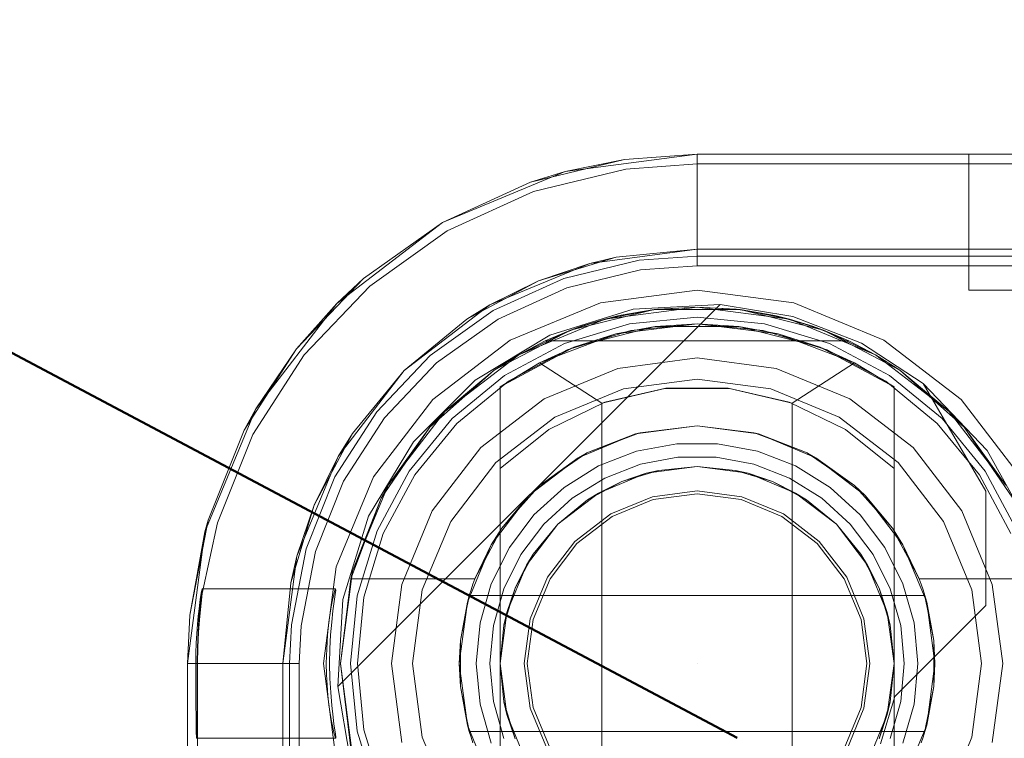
# Model space of a CAD drawing. Extents: x -620 to 300, y 62 to 1112.
# Tile 82 of 235: x -158.104 to -157.814, y 270.64 to 270.852. Entities that reach past the tile are written whole.
import ezdxf

# ---------------------------------------------------------------- set-up
doc = ezdxf.new("R2010")
doc.units = 0
doc.layers.get('0').update_dxf_attribs({"lineweight": 13})
doc.layers.add('ConnectionPoints', color=7, linetype='Continuous', lineweight=50)

# ---------------------------------------------------------------- blocks, each defined once
blk = doc.blocks.new('AutoCAD-Punkt-A06CPVIKL0')
at = {"color": 0, "lineweight": -2}
blk.add_line((-157.90474, 270.6621), (-157.90474, 270.6621), dxfattribs=at)
blk = doc.blocks.new('Blockreferenz-A06CPVISL0')
at = {"color": 251, "linetype": 'ByBlock', "lineweight": -2, "ltscale": 0.13, "true_color": 0x636363}
for p, q in [((-157.90474, 270.8121), (-157.94357, 270.80699)), ((-157.90474, 270.80922), (-157.90474, 270.8121)), ((-155.60474, 270.8121), (-157.90474, 270.8121)), ((-157.92568, 270.80773), (-157.90474, 270.80922)), ((-157.90474, 270.80871), (-157.90474, 270.80922)), ((-155.60474, 270.80922), (-157.90474, 270.80922)), ((-157.90474, 270.8072), (-157.90474, 270.80871)), ((-157.94357, 270.80699), (-157.97974, 270.79201)), ((-157.95286, 270.80113), (-157.92568, 270.80773)), ((-157.90474, 270.80473), (-157.90474, 270.8072)), ((-157.90474, 270.80139), (-157.90474, 270.80473)), ((-157.9783, 270.78951), (-157.95286, 270.80113)), ((-157.90474, 270.7973), (-157.90474, 270.80139)), ((-157.90474, 270.7926), (-157.90474, 270.7973)), ((-157.97974, 270.79201), (-158.01081, 270.76817)), ((-157.90474, 270.78743), (-157.90474, 270.7926)), ((-158.00108, 270.77329), (-157.9783, 270.78951)), ((-157.90474, 270.78199), (-157.90474, 270.78743)), ((-157.90474, 270.77922), (-157.90474, 270.78199)), ((-157.92141, 270.77803), (-157.90474, 270.77922)), ((-157.90474, 270.77922), (-155.60474, 270.77922)), ((-157.94305, 270.77278), (-157.92141, 270.77803)), ((-158.02039, 270.75305), (-158.00108, 270.77329)), ((-157.9633, 270.76353), (-157.94305, 270.77278)), ((-157.90474, 270.7721), (-157.93321, 270.76836)), ((-157.87627, 270.76836), (-157.90474, 270.7721)), ((-158.01081, 270.76817), (-158.03465, 270.7371)), ((-158.01053, 270.65532), (-157.89796, 270.76789)), ((-158.01053, 270.65532), (-157.89796, 270.76789)), ((-157.93321, 270.76836), (-157.95974, 270.75737)), ((-157.92358, 270.76642), (-157.89796, 270.76789)), ((-157.89796, 270.76789), (-157.87655, 270.76429)), ((-157.89796, 270.76789), (-157.89796, 270.76789)), ((-157.89796, 270.76789), (-157.87655, 270.76429)), ((-157.84974, 270.75737), (-157.87627, 270.76836)), ((-157.94809, 270.75883), (-157.92358, 270.76642)), ((-157.98144, 270.75062), (-157.9633, 270.76353)), ((-157.87655, 270.76429), (-157.85634, 270.75641)), ((-157.87655, 270.76429), (-157.85634, 270.75641)), ((-157.97007, 270.74558), (-157.94809, 270.75883)), ((-157.95974, 270.75737), (-157.98252, 270.73989)), ((-157.85634, 270.75641), (-157.83814, 270.74457)), ((-157.85634, 270.75641), (-157.83814, 270.74457)), ((-157.82696, 270.73989), (-157.84974, 270.75737)), ((-158.03551, 270.72952), (-158.02039, 270.75305)), ((-157.9968, 270.7345), (-157.98144, 270.75062)), ((-157.98822, 270.72743), (-157.97007, 270.74558)), ((-157.81931, 270.72485), (-157.83814, 270.74457)), ((-157.83814, 270.74457), (-157.81975, 270.7129)), ((-157.83814, 270.74457), (-157.81975, 270.7129)), ((-157.83814, 270.74457), (-157.83814, 270.74457)), ((-157.98252, 270.73989), (-158.00001, 270.7171)), ((-157.80948, 270.7171), (-157.82696, 270.73989)), ((-158.03465, 270.7371), (-158.04963, 270.70093)), ((-158.00884, 270.71577), (-157.9968, 270.7345)), ((-158.0459, 270.70355), (-158.03551, 270.72952)), ((-158.00147, 270.70546), (-157.98822, 270.72743)), ((-157.80613, 270.70098), (-157.81931, 270.72485)), ((-158.01712, 270.6951), (-158.00884, 270.71577)), ((-158.00001, 270.7171), (-158.01099, 270.69057)), ((-157.81975, 270.7129), (-157.81975, 270.67922)), ((-157.81975, 270.7129), (-157.81975, 270.67922)), ((-157.81975, 270.7129), (-157.81975, 270.7129)), ((-158.00906, 270.68094), (-158.00147, 270.70546)), ((-158.04963, 270.70093), (-158.05474, 270.6621)), ((-158.05041, 270.68274), (-158.0459, 270.70355)), ((-158.02133, 270.67324), (-158.01712, 270.6951)), ((-158.01099, 270.69057), (-158.01474, 270.6621)), ((-158.05072, 270.68288), (-158.05058, 270.68367)), ((-158.05051, 270.6836), (-158.0506, 270.68277)), ((-158.05058, 270.68367), (-158.05049, 270.68406)), ((-158.05047, 270.68404), (-158.05051, 270.6836)), ((-158.01116, 270.6841), (-158.05049, 270.68406)), ((-158.05049, 270.68406), (-158.05047, 270.68404)), ((-158.01169, 270.68242), (-158.01135, 270.68367)), ((-158.01135, 270.68367), (-158.01116, 270.6841)), ((-158.0113, 270.68244), (-158.01115, 270.68369)), ((-158.01115, 270.68369), (-158.01116, 270.6841)), ((-158.05113, 270.68014), (-158.05091, 270.68169)), ((-158.05075, 270.68154), (-158.05093, 270.67995)), ((-158.05091, 270.68169), (-158.05072, 270.68288)), ((-158.05078, 270.67993), (-158.05041, 270.68274)), ((-158.0506, 270.68277), (-158.05075, 270.68154)), ((-158.01264, 270.67766), (-158.01214, 270.68038)), ((-158.01214, 270.68038), (-158.01169, 270.68242)), ((-158.01194, 270.67767), (-158.01158, 270.6804)), ((-158.01158, 270.6804), (-158.0113, 270.68244)), ((-158.01053, 270.65532), (-158.00906, 270.68094)), ((-158.05161, 270.67604), (-158.05137, 270.67825)), ((-158.05137, 270.67825), (-158.05113, 270.68014)), ((-158.05093, 270.67995), (-158.05131, 270.67611)), ((-158.05119, 270.67609), (-158.05078, 270.67993)), ((-158.01313, 270.67434), (-158.01264, 270.67766)), ((-158.01231, 270.67433), (-158.01194, 270.67767)), ((-157.81975, 270.67922), (-157.84654, 270.65242)), ((-157.81975, 270.67922), (-157.84654, 270.65242)), ((-157.81975, 270.67922), (-157.81975, 270.67922)), ((-158.05184, 270.67359), (-158.05161, 270.67604)), ((-158.05157, 270.67134), (-158.05119, 270.67609)), ((-158.05131, 270.67611), (-158.05153, 270.67329)), ((-158.05204, 270.67092), (-158.05184, 270.67359)), ((-158.05153, 270.67329), (-158.05166, 270.67135)), ((-158.02186, 270.6621), (-158.02133, 270.67324)), ((-158.01353, 270.67054), (-158.01313, 270.67434)), ((-158.01263, 270.67053), (-158.01231, 270.67433)), ((-158.05219, 270.66809), (-158.05204, 270.67092)), ((-158.05166, 270.67135), (-158.05186, 270.66684)), ((-158.05178, 270.66684), (-158.05157, 270.67134)), ((-158.0138, 270.66642), (-158.01353, 270.67054)), ((-158.01284, 270.6664), (-158.01263, 270.67053)), ((-158.05228, 270.66513), (-158.05219, 270.66809)), ((-158.05186, 270.66684), (-158.05193, 270.6621)), ((-158.05186, 270.6621), (-158.05178, 270.66684)), ((-158.0139, 270.66211), (-158.0138, 270.66642)), ((-158.01292, 270.6621), (-158.01284, 270.6664)), ((-158.05232, 270.6621), (-158.05228, 270.66513)), ((-158.05474, 270.6621), (-158.05232, 270.6621)), ((-158.05474, 270.6621), (-158.05474, 267.3621)), ((-158.05232, 270.6621), (-158.05231, 270.65781)), ((-158.05193, 270.6621), (-158.05194, 270.65781)), ((-158.05193, 270.6621), (-158.05186, 270.6621)), ((-158.05186, 270.6621), (-158.05135, 270.6621)), ((-158.05186, 270.6621), (-158.05186, 270.65781)), ((-158.05135, 270.6621), (-158.04984, 270.6621)), ((-158.04984, 270.6621), (-158.04737, 270.6621)), ((-158.04737, 270.6621), (-158.04403, 270.6621)), ((-158.04403, 270.6621), (-158.03994, 270.6621)), ((-158.03994, 270.6621), (-158.03523, 270.6621)), ((-158.03523, 270.6621), (-158.03007, 270.6621)), ((-158.03007, 270.6621), (-158.02463, 270.6621)), ((-158.02463, 270.6621), (-158.02186, 270.6621)), ((-158.02186, 270.6621), (-158.02186, 267.3621)), ((-158.01474, 270.6621), (-158.01099, 270.63363)), ((-158.01384, 270.65888), (-158.0139, 270.66211)), ((-158.01284, 270.65775), (-158.01292, 270.6621)), ((-158.05231, 270.65781), (-158.0523, 270.65369)), ((-158.05194, 270.65781), (-158.05195, 270.65369)), ((-158.05186, 270.65781), (-158.05186, 270.65369)), ((-158.01369, 270.65573), (-158.01384, 270.65888)), ((-158.01262, 270.65357), (-158.01284, 270.65775)), ((-158.01345, 270.65272), (-158.01369, 270.65573)), ((-158.00693, 270.63392), (-158.01053, 270.65532)), ((-158.01053, 270.65532), (-158.01053, 270.65532)), ((-158.00693, 270.63392), (-158.01053, 270.65532)), ((-158.0523, 270.65369), (-158.05228, 270.64988)), ((-158.05195, 270.65205), (-158.05197, 270.64988)), ((-158.05195, 270.65369), (-158.05195, 270.65205)), ((-158.05186, 270.65369), (-158.05186, 270.64988)), ((-158.01313, 270.64992), (-158.01345, 270.65272)), ((-158.0123, 270.64973), (-158.01262, 270.65357)), ((-157.84654, 270.65242), (-157.85071, 270.63842)), ((-157.84654, 270.65242), (-157.85071, 270.63842)), ((-157.84654, 270.65242), (-157.84654, 270.65242)), ((-158.05228, 270.64988), (-158.05226, 270.64655)), ((-158.05197, 270.64988), (-158.05199, 270.64655)), ((-158.05186, 270.64988), (-158.05186, 270.64655)), ((-158.01278, 270.64739), (-158.01313, 270.64992)), ((-158.01192, 270.64636), (-158.0123, 270.64973)), ((-158.05226, 270.64655), (-158.05223, 270.64381)), ((-158.05199, 270.64655), (-158.05202, 270.64381)), ((-158.05186, 270.64655), (-158.05186, 270.64381)), ((-158.0124, 270.64517), (-158.01278, 270.64739)), ((-158.01165, 270.64428), (-158.01192, 270.64636)), ((-158.05223, 270.64381), (-158.0522, 270.64178)), ((-158.05202, 270.64381), (-158.05205, 270.64178)), ((-158.05186, 270.64381), (-158.05186, 270.64178)), ((-158.01203, 270.64331), (-158.0124, 270.64517)), ((-158.0117, 270.64184), (-158.01203, 270.64331)), ((-158.01141, 270.64259), (-158.01165, 270.64428)), ((-158.0522, 270.64178), (-158.05216, 270.64053)), ((-158.05216, 270.64053), (-158.05212, 270.6401)), ((-158.05209, 270.64053), (-158.05212, 270.6401)), ((-158.05212, 270.6401), (-158.01114, 270.64012)), ((-158.05205, 270.64178), (-158.05209, 270.64053)), ((-158.05186, 270.64178), (-158.05186, 267.3841)), ((-158.01143, 270.64081), (-158.0117, 270.64184)), ((-158.01124, 270.64023), (-158.01143, 270.64081)), ((-158.01124, 270.64131), (-158.01141, 270.64259)), ((-158.01115, 270.64049), (-158.01124, 270.64131)), ((-158.01114, 270.64012), (-158.01124, 270.64023)), ((-158.01114, 270.64012), (-158.01115, 270.64049))]:
    blk.add_line(p, q, dxfattribs=at)
blk = doc.blocks.new('Blockreferenz-A06CPVJ0L0')
at = {"color": 9, "linetype": 'ByBlock', "lineweight": -2, "ltscale": 0.13, "true_color": 0xc1c9c4}
for p, q in [((-157.90474, 270.8121), (-157.94357, 270.80699)), ((-157.90474, 270.8121), (-157.92609, 270.81058)), ((-157.92609, 270.81058), (-157.90474, 270.8121)), ((-155.60474, 270.8121), (-157.90474, 270.8121)), ((-155.60474, 270.8121), (-157.90474, 270.8121)), ((-157.90474, 270.8121), (-157.90474, 270.8121)), ((-157.90474, 270.81159), (-157.90474, 270.8121)), ((-157.90474, 270.81008), (-157.90474, 270.81159)), ((-157.82372, 270.8121), (-157.82474, 270.8121)), ((-157.82474, 270.8121), (-157.82474, 270.7721)), ((-157.82474, 270.8121), (-157.82474, 270.8121)), ((-157.82474, 270.8121), (-157.82474, 270.7721)), ((-157.82474, 270.8121), (-157.82372, 270.8121)), ((-157.82072, 270.8121), (-157.82372, 270.8121)), ((-157.82372, 270.8121), (-157.82072, 270.8121)), ((-157.81596, 270.8121), (-157.82072, 270.8121)), ((-157.82072, 270.8121), (-157.81596, 270.8121)), ((-157.80974, 270.8121), (-157.81596, 270.8121)), ((-157.81596, 270.8121), (-157.80974, 270.8121)), ((-157.9538, 270.80385), (-157.92609, 270.81058)), ((-157.92609, 270.81058), (-157.94357, 270.80699)), ((-157.90474, 270.80761), (-157.90474, 270.81008)), ((-157.94357, 270.80699), (-157.97974, 270.79201)), ((-157.94357, 270.80699), (-157.9538, 270.80385)), ((-157.90474, 270.80428), (-157.90474, 270.80761)), ((-157.9538, 270.80385), (-157.97974, 270.79201)), ((-157.97974, 270.79201), (-157.9538, 270.80385)), ((-157.90474, 270.80018), (-157.90474, 270.80428)), ((-157.90474, 270.79548), (-157.90474, 270.80018)), ((-157.90474, 270.79031), (-157.90474, 270.79548)), ((-157.97974, 270.79201), (-158.01081, 270.76817)), ((-157.97974, 270.79201), (-158.00297, 270.77547)), ((-158.00297, 270.77547), (-157.97974, 270.79201)), ((-157.90474, 270.78487), (-157.90474, 270.79031)), ((-157.90474, 270.7821), (-157.90474, 270.78487)), ((-157.93632, 270.77995), (-157.90474, 270.7841)), ((-157.90474, 270.7841), (-157.92854, 270.78176)), ((-157.92182, 270.78088), (-157.90474, 270.7821)), ((-157.90474, 270.7841), (-155.60474, 270.7841)), ((-157.72874, 270.7841), (-157.90474, 270.7841)), ((-157.90474, 270.7841), (-157.90474, 270.7841)), ((-157.90474, 270.7821), (-157.05474, 270.7821)), ((-157.96574, 270.76776), (-157.93632, 270.77995)), ((-157.95143, 270.77482), (-157.92854, 270.78176)), ((-157.93632, 270.77995), (-157.95143, 270.77482)), ((-157.94399, 270.7755), (-157.92182, 270.78088)), ((-157.92854, 270.78176), (-157.93632, 270.77995)), ((-158.02265, 270.75483), (-158.00297, 270.77547)), ((-158.00297, 270.77547), (-158.01081, 270.76817)), ((-157.97252, 270.76354), (-157.95143, 270.77482)), ((-157.95143, 270.77482), (-157.96574, 270.76776)), ((-157.96474, 270.76603), (-157.94399, 270.7755)), ((-157.82474, 270.7721), (-157.82372, 270.7721)), ((-157.82474, 270.7721), (-157.82372, 270.7721)), ((-157.82474, 270.7721), (-157.82474, 270.7721)), ((-157.82372, 270.7721), (-157.82072, 270.7721)), ((-157.82372, 270.7721), (-157.82072, 270.7721)), ((-157.82072, 270.7721), (-157.81596, 270.7721)), ((-157.82072, 270.7721), (-157.81596, 270.7721)), ((-157.81596, 270.7721), (-157.80974, 270.7721)), ((-157.81596, 270.7721), (-157.80974, 270.7721)), ((-158.01081, 270.76817), (-158.03465, 270.7371)), ((-158.01081, 270.76817), (-158.02265, 270.75483)), ((-157.99101, 270.74837), (-157.96574, 270.76776)), ((-157.96574, 270.76776), (-157.97252, 270.76354)), ((-157.98333, 270.75279), (-157.96474, 270.76603)), ((-157.97252, 270.76354), (-157.99101, 270.74837)), ((-157.92464, 270.76214), (-157.94378, 270.75634)), ((-157.94378, 270.75634), (-157.92464, 270.76214)), ((-157.90474, 270.7641), (-157.92464, 270.76214)), ((-157.92464, 270.76214), (-157.90474, 270.7641)), ((-157.90474, 270.7621), (-157.92425, 270.76018)), ((-157.88484, 270.76214), (-157.90474, 270.7641)), ((-157.90474, 270.7641), (-157.88484, 270.76214)), ((-157.88523, 270.76018), (-157.90474, 270.7621)), ((-157.86571, 270.75634), (-157.88484, 270.76214)), ((-157.88484, 270.76214), (-157.86571, 270.75634)), ((-157.92425, 270.76018), (-157.94301, 270.75449)), ((-157.86647, 270.75449), (-157.88523, 270.76018)), ((-157.94378, 270.75634), (-157.96141, 270.74691)), ((-157.96141, 270.74691), (-157.94378, 270.75634)), ((-157.84807, 270.74691), (-157.86571, 270.75634)), ((-157.86571, 270.75634), (-157.84807, 270.74691)), ((-158.03807, 270.73084), (-158.02265, 270.75483)), ((-158.02265, 270.75483), (-158.03465, 270.7371)), ((-157.94301, 270.75449), (-157.9603, 270.74525)), ((-157.84919, 270.74525), (-157.86647, 270.75449)), ((-157.99907, 270.73628), (-157.98333, 270.75279)), ((-157.90474, 270.7521), (-157.92804, 270.74904)), ((-157.90474, 270.7521), (-157.92804, 270.74904)), ((-157.88145, 270.74904), (-157.90474, 270.7521)), ((-157.88145, 270.74904), (-157.90474, 270.7521)), ((-158.0104, 270.7231), (-157.99101, 270.74837)), ((-157.99101, 270.74837), (-158.00618, 270.72988)), ((-157.92804, 270.74904), (-157.94974, 270.74005)), ((-157.92804, 270.74904), (-157.94974, 270.74005)), ((-157.85974, 270.74005), (-157.88145, 270.74904)), ((-157.85974, 270.74005), (-157.88145, 270.74904)), ((-157.96141, 270.74691), (-157.97687, 270.73423)), ((-157.97687, 270.73423), (-157.96141, 270.74691)), ((-157.9603, 270.74525), (-157.97545, 270.73282)), ((-157.90474, 270.74586), (-157.92642, 270.74301)), ((-157.92642, 270.74301), (-157.90474, 270.74586)), ((-157.88306, 270.74301), (-157.90474, 270.74586)), ((-157.90474, 270.74586), (-157.88306, 270.74301)), ((-157.83403, 270.73282), (-157.84919, 270.74525)), ((-157.83262, 270.73423), (-157.84807, 270.74691)), ((-157.84807, 270.74691), (-157.83262, 270.73423)), ((-157.92642, 270.74301), (-157.94662, 270.73464)), ((-157.94662, 270.73464), (-157.92642, 270.74301)), ((-157.86286, 270.73464), (-157.88306, 270.74301)), ((-157.88306, 270.74301), (-157.86286, 270.73464)), ((-157.94974, 270.74005), (-157.96838, 270.72574)), ((-157.94974, 270.74005), (-157.96838, 270.72574)), ((-157.8411, 270.72574), (-157.85974, 270.74005)), ((-157.8411, 270.72574), (-157.85974, 270.74005)), ((-158.03465, 270.7371), (-158.04963, 270.70093)), ((-158.03465, 270.7371), (-158.03807, 270.73084)), ((-158.0114, 270.71709), (-157.99907, 270.73628)), ((-157.97687, 270.73423), (-157.98955, 270.71877)), ((-157.98955, 270.71877), (-157.97687, 270.73423)), ((-157.97545, 270.73282), (-157.98789, 270.71766)), ((-157.94662, 270.73464), (-157.96397, 270.72133)), ((-157.96397, 270.72133), (-157.94662, 270.73464)), ((-157.84552, 270.72133), (-157.86286, 270.73464)), ((-157.86286, 270.73464), (-157.84552, 270.72133)), ((-157.8216, 270.71766), (-157.83403, 270.73282)), ((-157.81993, 270.71877), (-157.83262, 270.73423)), ((-157.83262, 270.73423), (-157.81993, 270.71877)), ((-158.03807, 270.73084), (-158.04867, 270.70436)), ((-158.01746, 270.70879), (-158.00618, 270.72988)), ((-158.00618, 270.72988), (-158.0104, 270.7231)), ((-157.96838, 270.72574), (-157.98269, 270.7071)), ((-157.96838, 270.72574), (-157.98269, 270.7071)), ((-157.8268, 270.7071), (-157.8411, 270.72574)), ((-157.8268, 270.7071), (-157.8411, 270.72574)), ((-158.02259, 270.69368), (-158.0104, 270.7231)), ((-158.0104, 270.7231), (-158.01746, 270.70879)), ((-157.96397, 270.72133), (-157.97728, 270.70398)), ((-157.97728, 270.70398), (-157.96397, 270.72133)), ((-157.8322, 270.70398), (-157.84552, 270.72133)), ((-157.84552, 270.72133), (-157.8322, 270.70398)), ((-157.98955, 270.71877), (-157.99898, 270.70114)), ((-157.99898, 270.70114), (-157.98955, 270.71877)), ((-157.81051, 270.70114), (-157.81993, 270.71877)), ((-157.81993, 270.71877), (-157.81051, 270.70114)), ((-158.01988, 270.69591), (-158.0114, 270.71709)), ((-157.98789, 270.71766), (-157.99713, 270.70037)), ((-157.81235, 270.70037), (-157.8216, 270.71766)), ((-157.90474, 270.71298), (-157.91791, 270.71124)), ((-157.89158, 270.71124), (-157.90474, 270.71298)), ((-157.91791, 270.71124), (-157.93018, 270.70616)), ((-157.92974, 270.70541), (-157.91768, 270.7104)), ((-157.91768, 270.7104), (-157.90474, 270.7121)), ((-157.90474, 270.7121), (-157.8918, 270.7104)), ((-157.8918, 270.7104), (-157.87974, 270.70541)), ((-157.87931, 270.70616), (-157.89158, 270.71124)), ((-158.0244, 270.68591), (-158.01746, 270.70879)), ((-158.01746, 270.70879), (-158.02259, 270.69368)), ((-157.98269, 270.7071), (-157.99168, 270.6854)), ((-157.98269, 270.7071), (-157.99168, 270.6854)), ((-157.81781, 270.6854), (-157.8268, 270.7071)), ((-157.81781, 270.6854), (-157.8268, 270.7071)), ((-158.05406, 270.67636), (-158.04867, 270.70436)), ((-158.04867, 270.70436), (-158.04963, 270.70093)), ((-157.97728, 270.70398), (-157.98565, 270.68378)), ((-157.98565, 270.68378), (-157.97728, 270.70398)), ((-157.93018, 270.70616), (-157.94072, 270.69808)), ((-157.9401, 270.69746), (-157.92974, 270.70541)), ((-157.87974, 270.70541), (-157.86939, 270.69746)), ((-157.86877, 270.69808), (-157.87931, 270.70616)), ((-157.82384, 270.68378), (-157.8322, 270.70398)), ((-157.8322, 270.70398), (-157.82384, 270.68378)), ((-158.04963, 270.70093), (-158.05474, 270.6621)), ((-158.04963, 270.70093), (-158.05406, 270.67636)), ((-157.99898, 270.70114), (-158.00478, 270.682)), ((-158.00478, 270.682), (-157.99898, 270.70114)), ((-157.99713, 270.70037), (-158.00282, 270.68161)), ((-157.94072, 270.69808), (-157.9488, 270.68754)), ((-157.86069, 270.68754), (-157.86877, 270.69808)), ((-158.0242, 270.67351), (-158.01988, 270.69591)), ((-157.94804, 270.6871), (-157.9401, 270.69746)), ((-157.86939, 270.69746), (-157.86144, 270.6871)), ((-158.02674, 270.6621), (-158.02259, 270.69368)), ((-158.02259, 270.69368), (-158.0244, 270.68591)), ((-157.9488, 270.68754), (-157.95388, 270.67527)), ((-157.95304, 270.67505), (-157.94804, 270.6871)), ((-157.86144, 270.6871), (-157.85645, 270.67505)), ((-157.8556, 270.67527), (-157.86069, 270.68754)), ((-158.0244, 270.68591), (-158.02674, 270.6621)), ((-157.99168, 270.6854), (-157.99474, 270.6621)), ((-157.99168, 270.6854), (-157.99474, 270.6621)), ((-157.98565, 270.68378), (-157.9885, 270.6621)), ((-157.9885, 270.6621), (-157.98565, 270.68378)), ((-157.82098, 270.6621), (-157.82384, 270.68378)), ((-157.82384, 270.68378), (-157.82098, 270.6621)), ((-157.81474, 270.6621), (-157.81781, 270.6854)), ((-157.81474, 270.6621), (-157.81781, 270.6854)), ((-158.00478, 270.682), (-158.00674, 270.6621)), ((-158.00674, 270.6621), (-158.00478, 270.682)), ((-158.00282, 270.68161), (-158.00474, 270.6621)), ((-158.05406, 270.67636), (-158.05474, 270.6621)), ((-158.05474, 270.6621), (-158.05406, 270.67636)), ((-157.95388, 270.67527), (-157.95562, 270.6621)), ((-157.95474, 270.6621), (-157.95304, 270.67505)), ((-157.85645, 270.67505), (-157.85474, 270.6621)), ((-157.85387, 270.6621), (-157.8556, 270.67527)), ((-158.02474, 270.6621), (-158.0242, 270.67351)), ((-158.05474, 270.6621), (-158.05474, 267.3621)), ((-158.05474, 270.6621), (-158.05423, 270.6621)), ((-158.05474, 267.3621), (-158.05474, 270.6621)), ((-158.05474, 270.6621), (-158.05474, 270.6621)), ((-158.05423, 270.6621), (-158.05272, 270.6621)), ((-158.05272, 270.6621), (-158.05025, 270.6621)), ((-158.05025, 270.6621), (-158.04691, 270.6621)), ((-158.04691, 270.6621), (-158.04282, 270.6621)), ((-158.04282, 270.6621), (-158.03812, 270.6621)), ((-158.03812, 270.6621), (-158.03295, 270.6621)), ((-158.03295, 270.6621), (-158.02751, 270.6621)), ((-158.02751, 270.6621), (-158.02474, 270.6621)), ((-158.02674, 267.3621), (-158.02674, 270.6621)), ((-158.02674, 270.6621), (-158.02674, 270.4861)), ((-158.02674, 270.6621), (-158.02674, 270.6621)), ((-158.02474, 269.3121), (-158.02474, 270.6621)), ((-158.00674, 270.6621), (-158.00478, 270.64221)), ((-158.00478, 270.64221), (-158.00674, 270.6621)), ((-158.00474, 270.6621), (-158.00282, 270.6426)), ((-157.99474, 270.6621), (-157.99168, 270.63881)), ((-157.99474, 270.6621), (-157.99168, 270.63881)), ((-157.9885, 270.6621), (-157.98565, 270.64043)), ((-157.98565, 270.64043), (-157.9885, 270.6621)), ((-157.95562, 270.6621), (-157.95388, 270.64894)), ((-157.95304, 270.64916), (-157.95474, 270.6621)), ((-157.85474, 270.6621), (-157.85645, 270.64916)), ((-157.8556, 270.64894), (-157.85387, 270.6621)), ((-157.82384, 270.64043), (-157.82098, 270.6621)), ((-157.82098, 270.6621), (-157.82384, 270.64043)), ((-157.81781, 270.63881), (-157.81474, 270.6621)), ((-157.81781, 270.63881), (-157.81474, 270.6621)), ((-157.95388, 270.64894), (-157.9488, 270.63667)), ((-157.94804, 270.6371), (-157.95304, 270.64916)), ((-157.85645, 270.64916), (-157.86144, 270.6371)), ((-157.86069, 270.63667), (-157.8556, 270.64894)), ((-158.00478, 270.64221), (-157.99898, 270.62307)), ((-157.99898, 270.62307), (-158.00478, 270.64221)), ((-158.00282, 270.6426), (-157.99713, 270.62384)), ((-157.98565, 270.64043), (-157.97728, 270.62022)), ((-157.97728, 270.62022), (-157.98565, 270.64043)), ((-157.8322, 270.62022), (-157.82384, 270.64043)), ((-157.82384, 270.64043), (-157.8322, 270.62022))]:
    blk.add_line(p, q, dxfattribs=at)
blk = doc.blocks.new('Blockreferenz-A06CPVJ6L0')
at = {"color": 0, "linetype": 'ByBlock', "lineweight": -2, "ltscale": 0.13}
for p, q in [((-157.94201, 270.76027), (-157.91741, 270.76634)), ((-157.91741, 270.76634), (-157.94201, 270.76027)), ((-157.93877, 270.76144), (-157.92766, 270.76457)), ((-157.93192, 270.76353), (-157.90474, 270.7671)), ((-157.90474, 270.7671), (-157.93192, 270.76353)), ((-157.91741, 270.76634), (-157.93192, 270.76353)), ((-157.92766, 270.76457), (-157.93192, 270.76353)), ((-157.92766, 270.76457), (-157.93016, 270.76387)), ((-157.91627, 270.76647), (-157.92766, 270.76457)), ((-157.91627, 270.76647), (-157.92766, 270.76457)), ((-157.91741, 270.76634), (-157.92766, 270.76457)), ((-157.90474, 270.7671), (-157.91741, 270.76634)), ((-157.91627, 270.76647), (-157.91741, 270.76634)), ((-157.91741, 270.76634), (-157.89207, 270.76634)), ((-157.89207, 270.76634), (-157.91741, 270.76634)), ((-157.90474, 270.7671), (-157.91627, 270.76647)), ((-157.90474, 270.7671), (-157.91627, 270.76647)), ((-157.89322, 270.76647), (-157.90474, 270.7671)), ((-157.89207, 270.76634), (-157.90474, 270.7671)), ((-157.90474, 270.7671), (-157.87757, 270.76353)), ((-157.89322, 270.76647), (-157.90474, 270.7671)), ((-157.87757, 270.76353), (-157.90474, 270.7671)), ((-157.89207, 270.76634), (-157.89322, 270.76647)), ((-157.88183, 270.76457), (-157.89322, 270.76647)), ((-157.88183, 270.76457), (-157.89322, 270.76647)), ((-157.88183, 270.76457), (-157.89207, 270.76634)), ((-157.89207, 270.76634), (-157.86748, 270.76027)), ((-157.87757, 270.76353), (-157.89207, 270.76634)), ((-157.86748, 270.76027), (-157.89207, 270.76634)), ((-157.88183, 270.76457), (-157.87072, 270.76144)), ((-157.87757, 270.76353), (-157.88183, 270.76457)), ((-157.87933, 270.76387), (-157.88183, 270.76457)), ((-157.95724, 270.75304), (-157.93192, 270.76353)), ((-157.93192, 270.76353), (-157.95724, 270.75304)), ((-157.93192, 270.76353), (-157.94201, 270.76027)), ((-157.93192, 270.76353), (-157.93877, 270.76144)), ((-157.93573, 270.7623), (-157.93877, 270.76144)), ((-157.93016, 270.76387), (-157.93573, 270.7623)), ((-157.90474, 270.7621), (-157.92863, 270.75921)), ((-157.90474, 270.7621), (-157.91709, 270.76134)), ((-157.8924, 270.76134), (-157.90474, 270.7621)), ((-157.88085, 270.75921), (-157.90474, 270.7621)), ((-157.87375, 270.7623), (-157.87933, 270.76387)), ((-157.87072, 270.76144), (-157.87757, 270.76353)), ((-157.86748, 270.76027), (-157.87757, 270.76353)), ((-157.87757, 270.76353), (-157.85224, 270.75304)), ((-157.85224, 270.75304), (-157.87757, 270.76353)), ((-157.87072, 270.76144), (-157.87375, 270.7623)), ((-157.96444, 270.74848), (-157.94201, 270.76027)), ((-157.94201, 270.76027), (-157.96444, 270.74848)), ((-157.94201, 270.76027), (-157.95724, 270.75304)), ((-157.92863, 270.75921), (-157.95114, 270.75069)), ((-157.93877, 270.76144), (-157.94946, 270.7571)), ((-157.93877, 270.76144), (-157.94946, 270.7571)), ((-157.94201, 270.76027), (-157.94946, 270.7571)), ((-157.93877, 270.76144), (-157.94201, 270.76027)), ((-157.91709, 270.76134), (-157.94102, 270.75529)), ((-157.92863, 270.75921), (-157.94102, 270.75529)), ((-157.91709, 270.76134), (-157.92863, 270.75921)), ((-157.8924, 270.76134), (-157.91709, 270.76134)), ((-157.86847, 270.75529), (-157.8924, 270.76134)), ((-157.88085, 270.75921), (-157.8924, 270.76134)), ((-157.86847, 270.75529), (-157.88085, 270.75921)), ((-157.85834, 270.75069), (-157.88085, 270.75921)), ((-157.86748, 270.76027), (-157.87072, 270.76144)), ((-157.86002, 270.7571), (-157.87072, 270.76144)), ((-157.86002, 270.7571), (-157.87072, 270.76144)), ((-157.86002, 270.7571), (-157.86748, 270.76027)), ((-157.86748, 270.76027), (-157.84505, 270.74848)), ((-157.85224, 270.75304), (-157.86748, 270.76027)), ((-157.84505, 270.74848), (-157.86748, 270.76027)), ((-157.94946, 270.7571), (-157.95724, 270.75304)), ((-157.94946, 270.7571), (-157.86002, 270.7571)), ((-157.94946, 270.7571), (-157.94946, 270.7571)), ((-157.94946, 270.7571), (-157.86002, 270.7571)), ((-157.85224, 270.75304), (-157.86002, 270.7571)), ((-157.86002, 270.7571), (-157.86002, 270.7571)), ((-157.97899, 270.73635), (-157.95724, 270.75304)), ((-157.95724, 270.75304), (-157.97899, 270.73635)), ((-157.95724, 270.75304), (-157.96444, 270.74848)), ((-157.95724, 270.75304), (-157.96444, 270.74848)), ((-157.94102, 270.75529), (-157.96274, 270.74357)), ((-157.94102, 270.75529), (-157.95114, 270.75069)), ((-157.84674, 270.74357), (-157.86847, 270.75529)), ((-157.85834, 270.75069), (-157.86847, 270.75529)), ((-157.84505, 270.74848), (-157.85224, 270.75304)), ((-157.84505, 270.74848), (-157.85224, 270.75304)), ((-157.85224, 270.75304), (-157.8305, 270.73635)), ((-157.8305, 270.73635), (-157.85224, 270.75304)), ((-157.95114, 270.75069), (-157.96274, 270.74357)), ((-157.96274, 270.74357), (-157.95114, 270.75069)), ((-157.95114, 270.75069), (-157.93274, 270.73875)), ((-157.87674, 270.73875), (-157.85834, 270.75069)), ((-157.84674, 270.74357), (-157.85834, 270.75069)), ((-157.84674, 270.74357), (-157.85834, 270.75069)), ((-157.98339, 270.73167), (-157.96444, 270.74848)), ((-157.96444, 270.74848), (-157.98339, 270.73167)), ((-157.96444, 270.74848), (-157.97899, 270.73635)), ((-157.96444, 270.74848), (-157.97899, 270.73635)), ((-157.84505, 270.74848), (-157.82609, 270.73167)), ((-157.8305, 270.73635), (-157.84505, 270.74848)), ((-157.8305, 270.73635), (-157.84505, 270.74848)), ((-157.82609, 270.73167), (-157.84505, 270.74848)), ((-157.96274, 270.74357), (-157.96274, 270.7195)), ((-157.96274, 270.58064), (-157.96274, 270.74357)), ((-157.96274, 270.74357), (-157.96274, 270.74357)), ((-157.93274, 270.73875), (-157.91425, 270.74315)), ((-157.91394, 270.74318), (-157.93187, 270.73907)), ((-157.91425, 270.74315), (-157.89524, 270.74315)), ((-157.89555, 270.74318), (-157.91394, 270.74318)), ((-157.87762, 270.73907), (-157.89555, 270.74318)), ((-157.89524, 270.74315), (-157.87674, 270.73875)), ((-157.84674, 270.7195), (-157.84674, 270.74357)), ((-157.84674, 270.74357), (-157.84674, 270.74357)), ((-157.84674, 270.74357), (-157.84674, 270.58064)), ((-157.93187, 270.73907), (-157.94841, 270.73104)), ((-157.93274, 270.73875), (-157.93274, 270.58546)), ((-157.86107, 270.73104), (-157.87762, 270.73907)), ((-157.87674, 270.58546), (-157.87674, 270.73875)), ((-157.99568, 270.7146), (-157.97899, 270.73635)), ((-157.97899, 270.73635), (-157.99568, 270.7146)), ((-157.97899, 270.73635), (-157.98339, 270.73167)), ((-157.97899, 270.73635), (-157.98339, 270.73167)), ((-157.82609, 270.73167), (-157.8305, 270.73635)), ((-157.82609, 270.73167), (-157.8305, 270.73635)), ((-157.8305, 270.73635), (-157.81381, 270.7146)), ((-157.81381, 270.7146), (-157.8305, 270.73635)), ((-157.99777, 270.71081), (-157.98339, 270.73167)), ((-157.98339, 270.73167), (-157.99777, 270.71081)), ((-157.98339, 270.73167), (-157.99568, 270.7146)), ((-157.98339, 270.73167), (-157.99568, 270.7146)), ((-157.94841, 270.73104), (-157.96274, 270.7195)), ((-157.93974, 270.72273), (-157.92286, 270.72972)), ((-157.92286, 270.72972), (-157.93721, 270.72412)), ((-157.9276, 270.72775), (-157.92217, 270.72981)), ((-157.92286, 270.72972), (-157.90474, 270.7321)), ((-157.92146, 270.73008), (-157.92286, 270.72972)), ((-157.92217, 270.72981), (-157.92146, 270.73008)), ((-157.90474, 270.7321), (-157.92146, 270.73008)), ((-157.90474, 270.7321), (-157.88663, 270.72972)), ((-157.88803, 270.73008), (-157.90474, 270.7321)), ((-157.88803, 270.73008), (-157.88732, 270.72981)), ((-157.88663, 270.72972), (-157.88803, 270.73008)), ((-157.88732, 270.72981), (-157.88188, 270.72775)), ((-157.88663, 270.72972), (-157.86974, 270.72273)), ((-157.87228, 270.72412), (-157.88663, 270.72972)), ((-157.84674, 270.7195), (-157.86107, 270.73104)), ((-157.81381, 270.7146), (-157.82609, 270.73167)), ((-157.82609, 270.73167), (-157.81172, 270.71081)), ((-157.81381, 270.7146), (-157.82609, 270.73167)), ((-157.81172, 270.71081), (-157.82609, 270.73167)), ((-157.93721, 270.72412), (-157.9276, 270.72775)), ((-157.91074, 270.72683), (-157.92253, 270.72462)), ((-157.89875, 270.72683), (-157.91074, 270.72683)), ((-157.88695, 270.72462), (-157.89875, 270.72683)), ((-157.88188, 270.72775), (-157.87228, 270.72412)), ((-157.93721, 270.72412), (-157.93974, 270.72273)), ((-157.93846, 270.72326), (-157.93721, 270.72412)), ((-157.92253, 270.72462), (-157.93372, 270.72029)), ((-157.87577, 270.72029), (-157.88695, 270.72462)), ((-157.87228, 270.72412), (-157.87102, 270.72326)), ((-157.86974, 270.72273), (-157.87228, 270.72412)), ((-157.95424, 270.7116), (-157.93974, 270.72273)), ((-157.93974, 270.72273), (-157.95108, 270.71458)), ((-157.94417, 270.71933), (-157.93846, 270.72326)), ((-157.92144, 270.72078), (-157.91037, 270.72284)), ((-157.92144, 270.72078), (-157.91037, 270.72284)), ((-157.91037, 270.72284), (-157.89911, 270.72284)), ((-157.91037, 270.72284), (-157.89911, 270.72284)), ((-157.89911, 270.72284), (-157.88805, 270.72078)), ((-157.89911, 270.72284), (-157.88805, 270.72078)), ((-157.87102, 270.72326), (-157.86531, 270.71933)), ((-157.86974, 270.72273), (-157.85525, 270.7116)), ((-157.85841, 270.71458), (-157.86974, 270.72273)), ((-157.96274, 270.7195), (-157.96274, 270.6843)), ((-157.95108, 270.71458), (-157.94417, 270.71933)), ((-157.93372, 270.72029), (-157.94391, 270.71398)), ((-157.93374, 270.71233), (-157.91975, 270.71813)), ((-157.93374, 270.71233), (-157.91975, 270.71813)), ((-157.93374, 270.71233), (-157.91975, 270.71813)), ((-157.93193, 270.71671), (-157.92144, 270.72078)), ((-157.93193, 270.71671), (-157.92144, 270.72078)), ((-157.92694, 270.71569), (-157.91606, 270.71899)), ((-157.91975, 270.71813), (-157.92694, 270.71569)), ((-157.91975, 270.71813), (-157.90474, 270.7201)), ((-157.91975, 270.71813), (-157.90474, 270.7201)), ((-157.91975, 270.71813), (-157.90474, 270.7201)), ((-157.91606, 270.71899), (-157.91975, 270.71813)), ((-157.90474, 270.7201), (-157.91606, 270.71899)), ((-157.91606, 270.71899), (-157.90474, 270.7201)), ((-157.90474, 270.7201), (-157.88973, 270.71813)), ((-157.89343, 270.71899), (-157.90474, 270.7201)), ((-157.90474, 270.7201), (-157.89343, 270.71899)), ((-157.90474, 270.7201), (-157.88973, 270.71813)), ((-157.90474, 270.7201), (-157.88973, 270.71813)), ((-157.88973, 270.71813), (-157.89343, 270.71899)), ((-157.89343, 270.71899), (-157.88255, 270.71569)), ((-157.88255, 270.71569), (-157.88973, 270.71813)), ((-157.88973, 270.71813), (-157.87574, 270.71233)), ((-157.88973, 270.71813), (-157.87574, 270.71233)), ((-157.88973, 270.71813), (-157.87574, 270.71233)), ((-157.88805, 270.72078), (-157.87755, 270.71671)), ((-157.88805, 270.72078), (-157.87755, 270.71671)), ((-157.86557, 270.71398), (-157.87577, 270.72029)), ((-157.86531, 270.71933), (-157.85841, 270.71458)), ((-157.84674, 270.6621), (-157.84674, 270.7195)), ((-157.9415, 270.71078), (-157.93193, 270.71671)), ((-157.9415, 270.71078), (-157.93193, 270.71671)), ((-157.93697, 270.71033), (-157.92694, 270.71569)), ((-157.92694, 270.71569), (-157.93374, 270.71233)), ((-157.87574, 270.71233), (-157.88255, 270.71569)), ((-157.88255, 270.71569), (-157.87252, 270.71033)), ((-157.87755, 270.71671), (-157.86798, 270.71078)), ((-157.87755, 270.71671), (-157.86798, 270.71078)), ((-158.00617, 270.68928), (-157.99568, 270.7146)), ((-157.99568, 270.7146), (-158.00617, 270.68928)), ((-157.99568, 270.7146), (-157.99777, 270.71081)), ((-157.99568, 270.7146), (-157.99777, 270.71081)), ((-157.95751, 270.70734), (-157.9526, 270.71286)), ((-157.95108, 270.71458), (-157.95424, 270.7116)), ((-157.94391, 270.71398), (-157.95278, 270.7059)), ((-157.9526, 270.71286), (-157.95108, 270.71458)), ((-157.94576, 270.70312), (-157.93374, 270.71233)), ((-157.94576, 270.70312), (-157.93374, 270.71233)), ((-157.94576, 270.70312), (-157.93374, 270.71233)), ((-157.93374, 270.71233), (-157.93697, 270.71033)), ((-157.87252, 270.71033), (-157.87574, 270.71233)), ((-157.87574, 270.71233), (-157.86373, 270.70312)), ((-157.87574, 270.71233), (-157.86373, 270.70312)), ((-157.87574, 270.71233), (-157.86373, 270.70312)), ((-157.85671, 270.7059), (-157.86557, 270.71398)), ((-157.85841, 270.71458), (-157.85688, 270.71286)), ((-157.85525, 270.7116), (-157.85841, 270.71458)), ((-157.85688, 270.71286), (-157.85198, 270.70734)), ((-158.00672, 270.6871), (-157.99777, 270.71081)), ((-157.99777, 270.71081), (-158.00672, 270.6871)), ((-157.99777, 270.71081), (-158.00617, 270.68928)), ((-157.99777, 270.71081), (-158.00617, 270.68928)), ((-157.96536, 270.6971), (-157.95424, 270.7116)), ((-157.95424, 270.7116), (-157.96227, 270.70199)), ((-157.94982, 270.7032), (-157.9415, 270.71078)), ((-157.94982, 270.7032), (-157.9415, 270.71078)), ((-157.93697, 270.71033), (-157.94576, 270.70312)), ((-157.94576, 270.70312), (-157.93697, 270.71033)), ((-157.86373, 270.70312), (-157.87252, 270.71033)), ((-157.87252, 270.71033), (-157.86373, 270.70312)), ((-157.86798, 270.71078), (-157.85966, 270.7032)), ((-157.86798, 270.71078), (-157.85966, 270.7032)), ((-157.85525, 270.7116), (-157.84412, 270.6971)), ((-157.84722, 270.70199), (-157.85525, 270.7116)), ((-157.96227, 270.70199), (-157.95751, 270.70734)), ((-157.85198, 270.70734), (-157.84722, 270.70199)), ((-157.95278, 270.7059), (-157.96001, 270.69632)), ((-157.84948, 270.69632), (-157.85671, 270.7059)), ((-157.96227, 270.70199), (-157.96536, 270.6971)), ((-157.9637, 270.69927), (-157.96227, 270.70199)), ((-157.95661, 270.69422), (-157.94982, 270.7032)), ((-157.95661, 270.69422), (-157.94982, 270.7032)), ((-157.95497, 270.6911), (-157.94576, 270.70312)), ((-157.95497, 270.6911), (-157.94576, 270.70312)), ((-157.95497, 270.6911), (-157.94576, 270.70312)), ((-157.94576, 270.70312), (-157.95297, 270.69433)), ((-157.95297, 270.69433), (-157.94576, 270.70312)), ((-157.86373, 270.70312), (-157.85451, 270.6911)), ((-157.85652, 270.69433), (-157.86373, 270.70312)), ((-157.86373, 270.70312), (-157.85652, 270.69433)), ((-157.86373, 270.70312), (-157.85451, 270.6911)), ((-157.86373, 270.70312), (-157.85451, 270.6911)), ((-157.85966, 270.7032), (-157.85288, 270.69422)), ((-157.85966, 270.7032), (-157.85288, 270.69422)), ((-157.84722, 270.70199), (-157.84578, 270.69927)), ((-157.84412, 270.6971), (-157.84722, 270.70199)), ((-157.96725, 270.69255), (-157.9637, 270.69927)), ((-157.84578, 270.69927), (-157.84224, 270.69255)), ((-157.97236, 270.68022), (-157.96536, 270.6971)), ((-157.96536, 270.6971), (-157.97013, 270.6871)), ((-157.96001, 270.69632), (-157.96535, 270.68559)), ((-157.84413, 270.68559), (-157.84948, 270.69632)), ((-157.84412, 270.6971), (-157.83713, 270.68022)), ((-157.83936, 270.6871), (-157.84412, 270.6971)), ((-157.97013, 270.6871), (-157.96725, 270.69255)), ((-157.96162, 270.68414), (-157.95661, 270.69422)), ((-157.96162, 270.68414), (-157.95661, 270.69422)), ((-157.95833, 270.6843), (-157.95297, 270.69433)), ((-157.95297, 270.69433), (-157.95497, 270.6911)), ((-157.85451, 270.6911), (-157.85652, 270.69433)), ((-157.85652, 270.69433), (-157.85116, 270.6843)), ((-157.85288, 270.69422), (-157.84786, 270.68414)), ((-157.85288, 270.69422), (-157.84786, 270.68414)), ((-157.84224, 270.69255), (-157.83936, 270.6871)), ((-158.00974, 270.6621), (-158.00617, 270.68928)), ((-158.00617, 270.68928), (-158.00974, 270.6621)), ((-158.00617, 270.68928), (-158.00672, 270.6871)), ((-158.00617, 270.68928), (-158.00672, 270.6871)), ((-157.96077, 270.67712), (-157.95497, 270.6911)), ((-157.96077, 270.67712), (-157.95497, 270.6911)), ((-157.96077, 270.67712), (-157.95497, 270.6911)), ((-157.95497, 270.6911), (-157.95833, 270.6843)), ((-157.85116, 270.6843), (-157.85451, 270.6911)), ((-157.85451, 270.6911), (-157.84872, 270.67712)), ((-157.85451, 270.6911), (-157.84872, 270.67712)), ((-157.85451, 270.6911), (-157.84872, 270.67712)), ((-158.00672, 270.6871), (-158.00974, 270.6621)), ((-158.00672, 270.6871), (-157.97013, 270.6871)), ((-158.00672, 270.6871), (-158.00672, 270.6871)), ((-157.97013, 270.6871), (-158.00672, 270.6871)), ((-157.97013, 270.6871), (-157.97073, 270.68545)), ((-157.97013, 270.6871), (-157.97013, 270.6871)), ((-157.83875, 270.68545), (-157.83936, 270.6871)), ((-157.83936, 270.6871), (-157.80276, 270.6871)), ((-157.83936, 270.6871), (-157.80276, 270.6871)), ((-157.83936, 270.6871), (-157.83936, 270.6871)), ((-157.9713, 270.68379), (-157.97182, 270.6821)), ((-157.97073, 270.68545), (-157.9713, 270.68379)), ((-157.96535, 270.68559), (-157.96864, 270.67405)), ((-157.9647, 270.67331), (-157.96162, 270.68414)), ((-157.9647, 270.67331), (-157.96162, 270.68414)), ((-157.96274, 270.6843), (-157.96274, 270.67342)), ((-157.96163, 270.67342), (-157.95833, 270.6843)), ((-157.95833, 270.6843), (-157.96077, 270.67712)), ((-157.84872, 270.67712), (-157.85116, 270.6843)), ((-157.85116, 270.6843), (-157.84786, 270.67342)), ((-157.84786, 270.68414), (-157.84478, 270.67331)), ((-157.84786, 270.68414), (-157.84478, 270.67331)), ((-157.84085, 270.67405), (-157.84413, 270.68559)), ((-157.83819, 270.68379), (-157.83875, 270.68545)), ((-157.83766, 270.6821), (-157.83819, 270.68379)), ((-157.97182, 270.6821), (-157.97442, 270.66886)), ((-157.9727, 270.67765), (-157.97205, 270.68097)), ((-157.97182, 270.6821), (-157.97236, 270.68022)), ((-157.97205, 270.68097), (-157.97182, 270.6821)), ((-157.83766, 270.6821), (-157.97182, 270.6821)), ((-157.97182, 270.6821), (-157.97158, 270.6821)), ((-157.97182, 270.6821), (-157.97182, 270.6821)), ((-157.97158, 270.6821), (-157.83791, 270.6821)), ((-157.83791, 270.6821), (-157.83766, 270.6821)), ((-157.83507, 270.66886), (-157.83766, 270.6821)), ((-157.83766, 270.6821), (-157.83744, 270.68097)), ((-157.83713, 270.68022), (-157.83766, 270.6821)), ((-157.83766, 270.6821), (-157.83766, 270.6821)), ((-157.83744, 270.68097), (-157.83679, 270.67765)), ((-157.97474, 270.6621), (-157.97236, 270.68022)), ((-157.97236, 270.68022), (-157.97442, 270.66886)), ((-157.97442, 270.66886), (-157.9727, 270.67765)), ((-157.83713, 270.68022), (-157.83474, 270.6621)), ((-157.83507, 270.66886), (-157.83713, 270.68022)), ((-157.83679, 270.67765), (-157.83507, 270.66886)), ((-157.96274, 270.6621), (-157.96077, 270.67712)), ((-157.96274, 270.6621), (-157.96077, 270.67712)), ((-157.96274, 270.6621), (-157.96077, 270.67712)), ((-157.96077, 270.67712), (-157.96163, 270.67342)), ((-157.84786, 270.67342), (-157.84872, 270.67712)), ((-157.84872, 270.67712), (-157.84674, 270.6621)), ((-157.84872, 270.67712), (-157.84674, 270.6621)), ((-157.84872, 270.67712), (-157.84674, 270.6621)), ((-157.96864, 270.67405), (-157.96974, 270.6621)), ((-157.96574, 270.6621), (-157.9647, 270.67331)), ((-157.96574, 270.6621), (-157.9647, 270.67331)), ((-157.96163, 270.67342), (-157.96274, 270.6621)), ((-157.96274, 270.6621), (-157.96163, 270.67342)), ((-157.96274, 270.67342), (-157.96274, 270.6621)), ((-157.84674, 270.6621), (-157.84786, 270.67342)), ((-157.84786, 270.67342), (-157.84674, 270.6621)), ((-157.84478, 270.67331), (-157.84374, 270.6621)), ((-157.84478, 270.67331), (-157.84374, 270.6621)), ((-157.83974, 270.6621), (-157.84085, 270.67405)), ((-157.97442, 270.66886), (-157.97474, 270.6621)), ((-157.97442, 270.66886), (-157.97442, 270.66458)), ((-157.83507, 270.66458), (-157.83507, 270.66886)), ((-157.83474, 270.6621), (-157.83507, 270.66886)), ((-157.97442, 270.66458), (-157.97442, 270.65963)), ((-157.83507, 270.65963), (-157.83507, 270.66458)), ((-158.00617, 270.63493), (-158.00974, 270.6621)), ((-158.00974, 270.6621), (-158.00672, 270.6371)), ((-158.00974, 270.6621), (-158.00617, 270.63493)), ((-157.97236, 270.64399), (-157.97474, 270.6621)), ((-157.97474, 270.6621), (-157.97442, 270.65535)), ((-157.96974, 270.6621), (-157.96864, 270.65016)), ((-157.9647, 270.6509), (-157.96574, 270.6621)), ((-157.9647, 270.6509), (-157.96574, 270.6621)), ((-157.96077, 270.64709), (-157.96274, 270.6621)), ((-157.96274, 270.6621), (-157.96163, 270.65079)), ((-157.96077, 270.64709), (-157.96274, 270.6621)), ((-157.96274, 270.6621), (-157.96274, 270.60471)), ((-157.96163, 270.65079), (-157.96274, 270.6621)), ((-157.96077, 270.64709), (-157.96274, 270.6621)), ((-157.84674, 270.6621), (-157.84872, 270.64709)), ((-157.84674, 270.6621), (-157.84872, 270.64709)), ((-157.84674, 270.6621), (-157.84872, 270.64709)), ((-157.84786, 270.65079), (-157.84674, 270.6621)), ((-157.84674, 270.6621), (-157.84786, 270.65079)), ((-157.84674, 270.65079), (-157.84674, 270.6621)), ((-157.84374, 270.6621), (-157.84478, 270.6509)), ((-157.84374, 270.6621), (-157.84478, 270.6509)), ((-157.84085, 270.65016), (-157.83974, 270.6621)), ((-157.83474, 270.6621), (-157.83713, 270.64399)), ((-157.83507, 270.65535), (-157.83474, 270.6621)), ((-157.97442, 270.65963), (-157.97442, 270.65535)), ((-157.83507, 270.65535), (-157.83507, 270.65963)), ((-157.97442, 270.65535), (-157.97182, 270.6421)), ((-157.9727, 270.64656), (-157.97442, 270.65535)), ((-157.97442, 270.65535), (-157.97236, 270.64399)), ((-157.83766, 270.6421), (-157.83507, 270.65535)), ((-157.83713, 270.64399), (-157.83507, 270.65535)), ((-157.83507, 270.65535), (-157.83679, 270.64656)), ((-157.96864, 270.65016), (-157.96535, 270.63862)), ((-157.96162, 270.64007), (-157.9647, 270.6509)), ((-157.96162, 270.64007), (-157.9647, 270.6509)), ((-157.96163, 270.65079), (-157.96077, 270.64709)), ((-157.95833, 270.63991), (-157.96163, 270.65079)), ((-157.84786, 270.65079), (-157.85116, 270.63991)), ((-157.84872, 270.64709), (-157.84786, 270.65079)), ((-157.84478, 270.6509), (-157.84786, 270.64007)), ((-157.84478, 270.6509), (-157.84786, 270.64007)), ((-157.84674, 270.63991), (-157.84674, 270.65079)), ((-157.84413, 270.63862), (-157.84085, 270.65016)), ((-157.97205, 270.64323), (-157.9727, 270.64656)), ((-157.95497, 270.6331), (-157.96077, 270.64709)), ((-157.96077, 270.64709), (-157.95833, 270.63991)), ((-157.95497, 270.6331), (-157.96077, 270.64709)), ((-157.95497, 270.6331), (-157.96077, 270.64709)), ((-157.84872, 270.64709), (-157.85451, 270.6331)), ((-157.84872, 270.64709), (-157.85451, 270.6331)), ((-157.84872, 270.64709), (-157.85451, 270.6331)), ((-157.85116, 270.63991), (-157.84872, 270.64709)), ((-157.83679, 270.64656), (-157.83744, 270.64323)), ((-157.96536, 270.6271), (-157.97236, 270.64399)), ((-157.97236, 270.64399), (-157.97182, 270.6421)), ((-157.97182, 270.6421), (-157.97205, 270.64323)), ((-157.83713, 270.64399), (-157.84412, 270.6271)), ((-157.83766, 270.6421), (-157.83713, 270.64399)), ((-157.83744, 270.64323), (-157.83766, 270.6421)), ((-157.97182, 270.6421), (-157.83766, 270.6421)), ((-157.97158, 270.6421), (-157.97182, 270.6421)), ((-157.97182, 270.6421), (-157.9713, 270.64042)), ((-157.97182, 270.6421), (-157.97182, 270.6421)), ((-157.83791, 270.6421), (-157.97158, 270.6421)), ((-157.9713, 270.64042), (-157.97073, 270.63876)), ((-157.83875, 270.63876), (-157.83819, 270.64042)), ((-157.83819, 270.64042), (-157.83766, 270.6421)), ((-157.83766, 270.6421), (-157.83791, 270.6421)), ((-157.83766, 270.6421), (-157.83766, 270.6421))]:
    blk.add_line(p, q, dxfattribs=at)
blk = doc.blocks.new('AutoCAD-Punkt-A06CPVJ8L0')
at = {"color": 0, "lineweight": -2}
blk.add_line((-157.90474, 270.6621), (-157.90474, 270.6621), dxfattribs=at)
blk = doc.blocks.new('Bauteilbeschriftung-A06CPVJGL0')
at = {"color": 0, "linetype": 'ByBlock', "lineweight": -2, "ltscale": 0.5}
blk.add_line((-161.12276, 272.35383), (-157.89293, 270.64024), dxfattribs=at)

msp = doc.modelspace()

# ---------------------------------------------------------------- block references
at = {"ltscale": 0.13}
for name in ['Blockreferenz-A06CPVISL0', 'Blockreferenz-A06CPVJ0L0', 'Blockreferenz-A06CPVJ6L0']:
    msp.add_blockref(name, (0, 0), dxfattribs=at)
at = {"layer": 'ConnectionPoints', "ltscale": 0.5}
for name in ['Bauteilbeschriftung-A06CPVJGL0', 'AutoCAD-Punkt-A06CPVIKL0', 'AutoCAD-Punkt-A06CPVJ8L0']:
    msp.add_blockref(name, (0, 0), dxfattribs=at)

doc.saveas('drawing.dxf')
